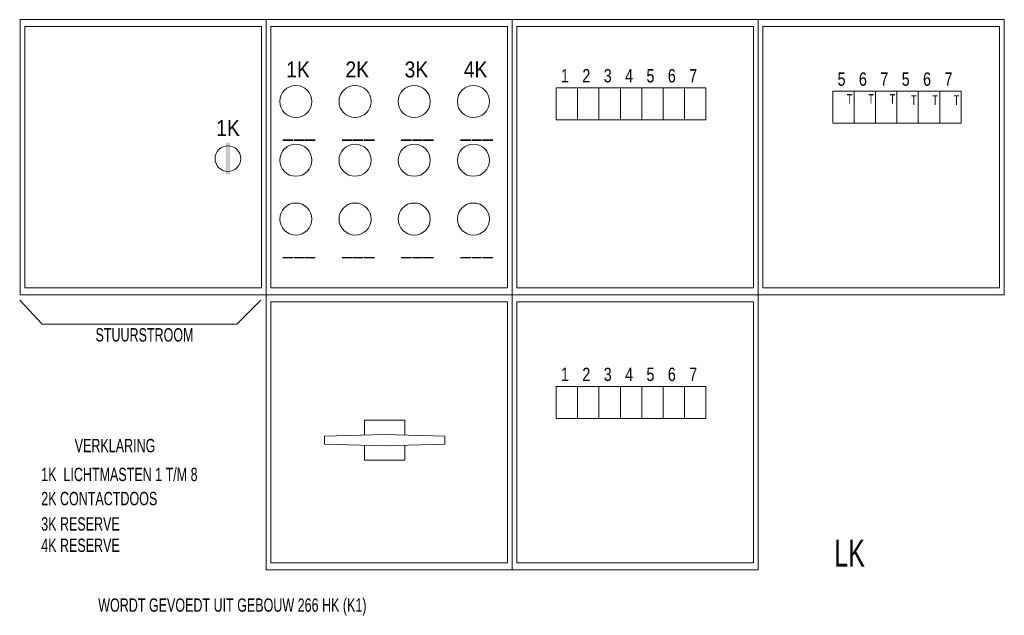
# Model space of a CAD drawing. Header units: millimetres. Extents: x 11401 to 146768, y -66248 to 31582.
# Tile 11 of 16: x 89101 to 107524, y -66248 to -55097. Entities that reach past the tile are written whole.
import ezdxf
from ezdxf.enums import TextEntityAlignment as Align

# ---------------------------------------------------------------- set-up
doc = ezdxf.new("R2010")
doc.units = ezdxf.units.MM
for name, color, linetype, lineweight in [('besturing', 1, 'Continuous', 0), ('verdeelinr', 1, 'Continuous', 0), ('verklaring', 1, 'Continuous', 0)]:
    doc.layers.add(name, color=color, linetype=linetype, lineweight=lineweight)
doc.styles.add('Style-WORKING', font='WORKING.shx')

# ---------------------------------------------------------------- blocks, each defined once
blk = doc.blocks.new('EQ17')
at = {"layer": 'verdeelinr', "color": 254, "linetype": 'Continuous', "lineweight": 0}
for p, q in [((0, 0), (0, 600)), ((0, 600), (536.3, 600)), ((536.3, 0), (536.3, 600)), ((0, 0), (536.3, 0))]:
    blk.add_line(p, q, dxfattribs=at)
at = {"layer": 'verdeelinr', "color": 2, "linetype": 'Continuous', "lineweight": 0}
for p, q in [((10.1, 584.9), (526.2, 584.9)), ((10.1, 584.9), (10.1, 15)), ((526.2, 584.9), (526.2, 15)), ((10.1, 15), (526.2, 15))]:
    blk.add_line(p, q, dxfattribs=at)
blk = doc.blocks.new('BHZ1')
at = {"layer": 'verdeelinr', "color": 254, "linetype": 'Continuous', "lineweight": 0, "xscale": 8.58345595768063, "yscale": 8.58345595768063, "zscale": 8.58345595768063}
blk.add_blockref('EQ17', (0, -5149.95), dxfattribs=at)
blk = doc.blocks.new('*U115')
at = {"layer": 'verdeelinr', "color": 253, "linetype": 'Continuous', "lineweight": 0}
for centre in [(-2, 250), (-2, -850)]:
    blk.add_circle(centre, 300, dxfattribs=at)
at = {"layer": 'verdeelinr', "color": 253, "linetype": 'Continuous', "lineweight": 0, "style": 'Style-WORKING', "width": 0.9}
for tag, p in [('*U41_1595', (360, 700)), ('*U41_1597', (360, -400))]:
    blk.add_attdef(tag, text='', height=300, dxfattribs=at).set_placement(p, align=Align.RIGHT)
blk = doc.blocks.new('*U114')
at = {"layer": 'verdeelinr', "color": 253, "linetype": 'Continuous', "lineweight": 0}
blk.add_circle((-2, -1150), 300, dxfattribs=at)
blk.add_blockref('*U115', (0, 800), dxfattribs=at).add_auto_attribs({'*U41_1595': '1K ', '*U41_1597': '___'})
at = {"layer": 'verdeelinr', "color": 253, "linetype": 'Continuous', "lineweight": 0, "style": 'Style-WORKING', "width": 0.9}
blk.add_attdef('*U40_1592', text='', height=300, dxfattribs=at).set_placement((360, -1800), align=Align.RIGHT)
blk = doc.blocks.new('*U117')
at = {"layer": 'verdeelinr', "color": 253, "linetype": 'Continuous', "lineweight": 0}
for centre in [(-2, 250), (-2, -850)]:
    blk.add_circle(centre, 300, dxfattribs=at)
at = {"layer": 'verdeelinr', "color": 253, "linetype": 'Continuous', "lineweight": 0, "style": 'Style-WORKING', "width": 0.9}
for tag, p in [('*U43_1603', (360, 700)), ('*U43_1605', (360, -400))]:
    blk.add_attdef(tag, text='', height=300, dxfattribs=at).set_placement(p, align=Align.RIGHT)
blk = doc.blocks.new('*U116')
at = {"layer": 'verdeelinr', "color": 253, "linetype": 'Continuous', "lineweight": 0}
blk.add_circle((-2, -1150), 300, dxfattribs=at)
blk.add_blockref('*U117', (0, 800), dxfattribs=at).add_auto_attribs({'*U43_1603': '2K ', '*U43_1605': '___'})
at = {"layer": 'verdeelinr', "color": 253, "linetype": 'Continuous', "lineweight": 0, "style": 'Style-WORKING', "width": 0.9}
blk.add_attdef('*U42_1600', text='', height=300, dxfattribs=at).set_placement((360, -1800), align=Align.RIGHT)
blk = doc.blocks.new('*U119')
at = {"layer": 'verdeelinr', "color": 253, "linetype": 'Continuous', "lineweight": 0}
for centre in [(-2, 250), (-2, -850)]:
    blk.add_circle(centre, 300, dxfattribs=at)
at = {"layer": 'verdeelinr', "color": 253, "linetype": 'Continuous', "lineweight": 0, "style": 'Style-WORKING', "width": 0.9}
for tag, p in [('*U45_1611', (360, 700)), ('*U45_1613', (360, -400))]:
    blk.add_attdef(tag, text='', height=300, dxfattribs=at).set_placement(p, align=Align.RIGHT)
blk = doc.blocks.new('*U118')
at = {"layer": 'verdeelinr', "color": 253, "linetype": 'Continuous', "lineweight": 0}
blk.add_circle((-2, -1150), 300, dxfattribs=at)
blk.add_blockref('*U119', (0, 800), dxfattribs=at).add_auto_attribs({'*U45_1611': '3K ', '*U45_1613': '___'})
at = {"layer": 'verdeelinr', "color": 253, "linetype": 'Continuous', "lineweight": 0, "style": 'Style-WORKING', "width": 0.9}
blk.add_attdef('*U44_1608', text='', height=300, dxfattribs=at).set_placement((360, -1800), align=Align.RIGHT)
blk = doc.blocks.new('*U121')
at = {"layer": 'verdeelinr', "color": 253, "linetype": 'Continuous', "lineweight": 0}
for centre in [(-2, 250), (-2, -850)]:
    blk.add_circle(centre, 300, dxfattribs=at)
at = {"layer": 'verdeelinr', "color": 253, "linetype": 'Continuous', "lineweight": 0, "style": 'Style-WORKING', "width": 0.9}
for tag, p in [('*U47_1619', (360, 700)), ('*U47_1621', (360, -400))]:
    blk.add_attdef(tag, text='', height=300, dxfattribs=at).set_placement(p, align=Align.RIGHT)
blk = doc.blocks.new('*U120')
at = {"layer": 'verdeelinr', "color": 253, "linetype": 'Continuous', "lineweight": 0}
blk.add_circle((-2, -1150), 300, dxfattribs=at)
blk.add_blockref('*U121', (0, 800), dxfattribs=at).add_auto_attribs({'*U47_1619': '4K ', '*U47_1621': '___'})
at = {"layer": 'verdeelinr', "color": 253, "linetype": 'Continuous', "lineweight": 0, "style": 'Style-WORKING', "width": 0.9}
blk.add_attdef('*U46_1616', text='', height=300, dxfattribs=at).set_placement((360, -1800), align=Align.RIGHT)
blk = doc.blocks.new('ZEK34')
at = {"layer": 'verdeelinr', "color": 253, "linetype": 'Continuous', "lineweight": 0}
for name, p, values in [('*U114', (556.23, -2196.07), {'*U40_1592': '___'}), ('*U116', (1663.78, -2196.07), {'*U42_1600': '___'}), ('*U118', (2771.33, -2196.07), {'*U44_1608': '___'}), ('*U120', (3878.88, -2196.07), {'*U46_1616': '___'})]:
    blk.add_blockref(name, p, dxfattribs=at).add_auto_attribs(values)
blk = doc.blocks.new('*U123')
at = {"layer": 'verdeelinr', "color": 7, "linetype": 'Continuous', "lineweight": 0}
for p, q in [((-400, -538), (-400, 62)), ((0, -538), (0, 62)), ((400, -538), (400, 62))]:
    blk.add_line(p, q, dxfattribs=at)
at = {"layer": 'verdeelinr', "color": 7, "linetype": 'Continuous', "lineweight": 0, "flags": 128}
blk.add_lwpolyline([(800, -538), (-800, -538), (-800, 62), (800, 62)], close=True, dxfattribs=at)
at = {"layer": 'verdeelinr', "color": 7, "linetype": 'Continuous', "lineweight": 0, "style": 'Style-WORKING', "width": 0.8}
for tag, p in [('*U49_1628', (-600, 162)), ('*U49_1629', (-200, 162)), ('*U49_1630', (200, 162)), ('*U49_1631', (600, 162))]:
    blk.add_attdef(tag, text='', height=250, dxfattribs=at).set_placement(p, align=Align.CENTER)
blk = doc.blocks.new('BEV4')
at = {"layer": 'verdeelinr', "color": 7, "linetype": 'Continuous', "lineweight": 0}
blk.add_blockref('*U123', (800, -62), dxfattribs=at).add_auto_attribs({'*U49_1628': '1 ', '*U49_1629': '2 ', '*U49_1630': '3 ', '*U49_1631': '4 '})
blk = doc.blocks.new('*U125')
at = {"layer": 'verdeelinr', "color": 7, "linetype": 'Continuous', "lineweight": 0}
for p, q in [((-200, -538), (-200, 62)), ((200, -538), (200, 62))]:
    blk.add_line(p, q, dxfattribs=at)
at = {"layer": 'verdeelinr', "color": 7, "linetype": 'Continuous', "lineweight": 0, "flags": 128}
blk.add_lwpolyline([(600, -538), (-600, -538), (-600, 62), (600, 62)], close=True, dxfattribs=at)
at = {"layer": 'verdeelinr', "color": 7, "linetype": 'Continuous', "lineweight": 0, "style": 'Style-WORKING', "width": 0.8}
for tag, p in [('*U51_1647', (-400, 162)), ('*U51_1648', (0, 162)), ('*U51_1649', (400, 162))]:
    blk.add_attdef(tag, text='', height=250, dxfattribs=at).set_placement(p, align=Align.CENTER)
blk = doc.blocks.new('BEV3')
at = {"layer": 'verdeelinr', "color": 7, "linetype": 'Continuous', "lineweight": 0}
blk.add_blockref('*U125', (600, -62), dxfattribs=at).add_auto_attribs({'*U51_1647': '5 ', '*U51_1648': '6 ', '*U51_1649': '7 '})
blk = doc.blocks.new('ES10')
at = {"layer": 'verdeelinr', "color": 253, "linetype": 'Continuous', "lineweight": 0, "flags": 128}
for points in [[(-1.25, 0.32), (-1.25, 1.25), (1.25, 1.25), (1.25, 0.32)], [(1.25, -0.32), (1.25, -1.25), (-1.25, -1.25), (-1.25, -0.32)]]:
    blk.add_lwpolyline(points, dxfattribs=at)
blk.add_lwpolyline([(-3.75, 0.25), (0, 0.35), (3.75, 0.25), (3.75, -0.25), (0, -0.35), (-3.75, -0.25)], close=True, dxfattribs=at)
blk = doc.blocks.new('HS1')
at = {"layer": 'verdeelinr', "color": 253, "linetype": 'Continuous', "lineweight": 0, "xscale": 300, "yscale": 300, "zscale": 300}
blk.add_blockref('ES10', (1106.66, -370.34), dxfattribs=at)
blk = doc.blocks.new('*U129')
at = {"layer": 'verdeelinr', "color": 7, "linetype": 'Continuous', "lineweight": 0}
blk.add_circle((0, -287), 240, dxfattribs=at)
at = {"layer": 'verdeelinr', "color": 7, "linetype": 'Continuous', "lineweight": 0, "extrusion": (0, 0, -1)}
blk.add_solid([(40, 13), (-40, 13), (40, -587), (-40, -587)], dxfattribs=at)
at = {"layer": 'verdeelinr', "color": 7, "linetype": 'Continuous', "lineweight": 0, "style": 'Style-WORKING', "width": 0.9}
blk.add_attdef('*U55_1683', text='', height=300, dxfattribs=at).set_placement((224, 137), align=Align.RIGHT)
blk = doc.blocks.new('HS2')
at = {"layer": 'verdeelinr', "color": 7, "linetype": 'Continuous', "lineweight": 0}
blk.add_blockref('*U129', (300, -563), dxfattribs=at).add_auto_attribs({'*U55_1683': '1K'})

msp = doc.modelspace()

# ---------------------------------------------------------------- linework, layer by layer
at = {"layer": 'verklaring', "color": 3, "linetype": 'Continuous', "lineweight": 0, "flags": 128}
msp.add_lwpolyline([(89101, -60348), (89520, -60799), (89520, -60799, 0.208611), (89521, -60799), (89521, -60799), (93163, -60799), (93163, -60799, 0.198973), (93163, -60799), (93163, -60799), (93614, -60348)], format="xyb", dxfattribs=at)

# ---------------------------------------------------------------- block references
at = {"layer": 'verdeelinr', "color": 254, "linetype": 'Continuous', "lineweight": 0}
for p in [(89110, -55097), (93714, -55097), (98317, -55097), (102920, -55097), (93714, -60247), (98317, -60247)]:
    msp.add_blockref('BHZ1', p, dxfattribs=at)
at = {"layer": 'verdeelinr', "color": 253, "linetype": 'Continuous', "lineweight": 0}
for name, p in [('ZEK34', (93714, -55483)), ('HS1', (94823, -62597))]:
    msp.add_blockref(name, p, dxfattribs=at)
at = {"layer": 'verdeelinr', "color": 7, "linetype": 'Continuous', "lineweight": 0}
for name, p in [('BEV4', (99140, -56372)), ('BEV3', (100740, -56372)), ('BEV3', (104315, -56435)), ('BEV3', (105515, -56435)), ('HS2', (92696, -56848)), ('BEV4', (99140, -61962)), ('BEV3', (100740, -61962))]:
    msp.add_blockref(name, p, dxfattribs=at)

# ---------------------------------------------------------------- texts
at = {"layer": 'besturing', "color": 3, "linetype": 'Continuous', "lineweight": 0, "style": 'Style-WORKING', "width": 0.7}
msp.add_text('LK ', height=500, dxfattribs=at).set_placement((104341, -65334))
at = {"layer": 'verdeelinr', "color": 7, "linetype": 'Continuous', "lineweight": 0, "style": 'Style-WORKING', "width": 0.7}
for p in [(104579, -56671), (104979, -56671), (105379, -56671), (105779, -56692), (106179, -56692), (106579, -56692)]:
    msp.add_text('T', height=180, dxfattribs=at).set_placement(p)
at = {"layer": 'verklaring', "color": 3, "linetype": 'Continuous', "lineweight": 0, "style": 'Style-WORKING', "width": 0.7}
for s, p in [('STUURSTROOM', (90520, -61122)), ('VERKLARING', (90131, -63195)), ('WORDT GEVOEDT UIT GEBOUW 266 HK (K1)', (90571, -66181))]:
    msp.add_text(s, height=250, dxfattribs=at).set_placement(p)
at = {"layer": 'verklaring', "color": 7, "linetype": 'Continuous', "lineweight": 0, "style": 'Style-WORKING', "width": 0.7}
for s, p in [('1K  LICHTMASTEN 1 T/M 8', (89504, -63735)), ('2K CONTACTDOOS', (89504, -64187)), ('3K RESERVE', (89504, -64662)), ('4K RESERVE', (89504, -65062))]:
    msp.add_text(s, height=250, dxfattribs=at).set_placement(p)

doc.saveas('drawing.dxf')
